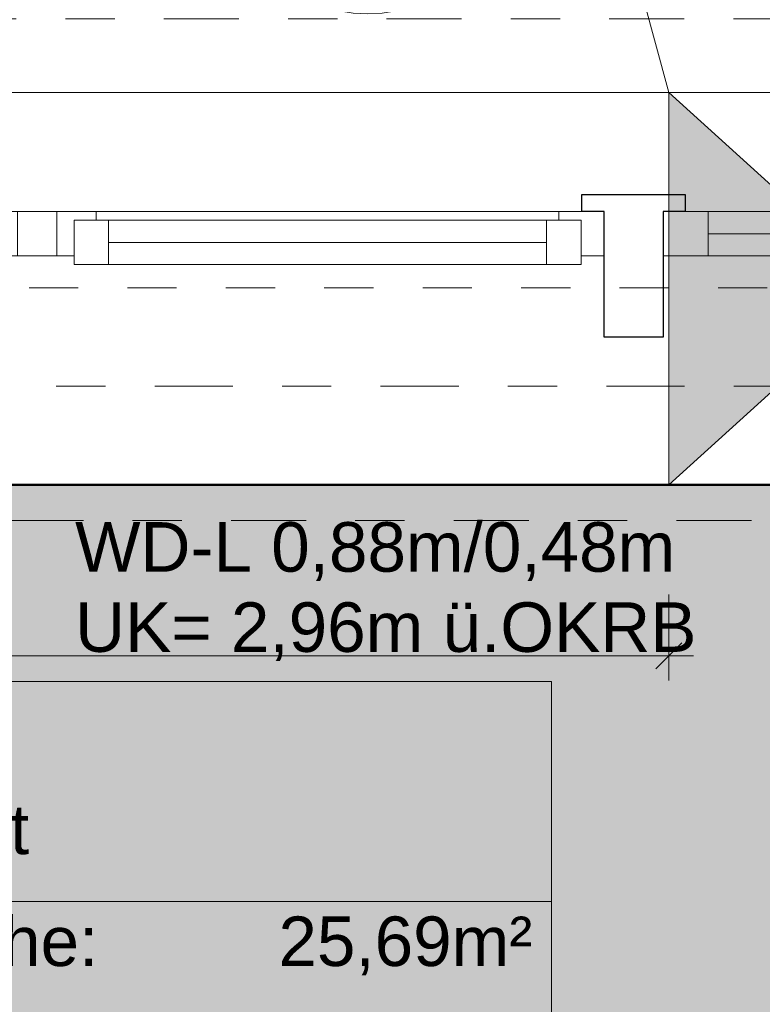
# Model space of a CAD drawing. Header units: metres. Extents: x -180 to 4, y -49 to 6.
# Tile 246 of 256: x -158.84 to -157.33, y -1.7 to 0.3. Entities that reach past the tile are written whole.
import ezdxf

# ---------------------------------------------------------------- set-up
doc = ezdxf.new("R2010")
doc.units = ezdxf.units.M
doc.header["$LTSCALE"] = 0.05
doc.header["$PDMODE"] = 1
doc.header["$PDSIZE"] = -2
for name, pattern in [('ISO-10 Strichpunktlinie', [4.699, 3.048, -0.762, 0.127, -0.762]), ('Linienart-20', [2.116531, 1.058062, -1.058469]), ('Linienart-34', [4.233, 2.116, -2.117]), ('Linienart-53', [5.291531, 3.175, -1.058062, 0.352704, -0.705764])]:
    doc.linetypes.add(name, pattern=pattern)
doc.layers.get('0').update_dxf_attribs({"lineweight": 25})
for name, color, linetype, lineweight, true_color in [('30 -33 Aussenwände- 7 Fassade_ Elemente', 7, 'Continuous', 9, 0x00aacc), ('30 -34 Innenwände- 11 Durchbruch', 4, 'Continuous', 9, 0x00ffff), ('30 -35 Decken- 1 Konstruktion-Träger- Stahlbeton', 7, 'Continuous', 13, 0x33aa00), ('70 -72 Beschriftung- 7 Detailverweise', 7, 'Continuous', 9, 0x00dd00), ('70 -72 Beschriftung- 7 Detailverweise Linie', 7, 'Continuous', 9, 0x00dd00), ('70 -73 Bauteildarst.- 3 verdeckt 0.35', 4, 'Linienart-34', 35, 0x00ffff), ('70 -75 Raumstempel- 1 Raumstempel', 1, 'Continuous', 50, 0xff0000), ('70 -76 Bemaßung- 2 Allgemein', 7, 'Continuous', 5, 0x6666cc), ('CW-Unsichtbar', 7, 'Continuous', 9, 0x599559)]:
    doc.layers.add(name, color=color, linetype=linetype, lineweight=lineweight, true_color=true_color)
doc.layers.add('70 -71 Achsen- 1 Gebäudeachsen', color=7, linetype='Linienart-53', lineweight=18)
doc.layers.add('Keine', color=7, linetype='Continuous', lineweight=9)
doc.styles.add('Arial', font='arial.ttf')
doc.styles.add('Arial (bold)', font='arialbd.ttf')
doc.dimstyles.new('k+k 1_50', dxfattribs={"dimtxt": 0.100689, "dimasz": 0.05302, "dimexe": 0.05, "dimexo": 0.15, "dimgap": 0.01, "dimtad": 1, "dimdec": 3, "dimtxsty": 'Arial', "dimblk": 'VW_SLASH', "dimblk1": 'VW_SLASH', "dimblk2": 'VW_SLASH', "dimcen": 0, "dimdle": 0.05, "dimadec": 3, "dimazin": 0, "dimtfac": 0.75, "dimtdec": 3, "dimtix": 1, "dimtmove": 0, "dimatfit": 0, "dimldrblk": 'VW_SLASH-1', "dimfxl": 0.125, "dimfxlon": 1, "dimfrac": 2, "dimtolj": 1, "dimarcsym": 0})
doc.dimstyles.new('k+k_klein', dxfattribs={"dimtxt": 0.100689, "dimasz": 0.05302, "dimexe": 0.05, "dimexo": 0.15, "dimgap": 0.005, "dimtad": 1, "dimdec": 3, "dimtxsty": 'Arial', "dimblk": 'VW_SLASH-2', "dimblk1": 'VW_SLASH-2', "dimblk2": 'VW_SLASH-2', "dimcen": 0, "dimdle": 0.025, "dimadec": 3, "dimazin": 0, "dimtfac": 0.75, "dimtdec": 3, "dimtix": 1, "dimtmove": 0, "dimatfit": 0, "dimldrblk": 'VW_FILLEDARROW', "dimfxl": 0.1, "dimfxlon": 1, "dimfrac": 2, "dimtolj": 1, "dimarcsym": 0})

# ---------------------------------------------------------------- blocks, each defined once
blk = doc.blocks.new('Gruppe-3455')
at = {"color": 255, "linetype": 'Continuous', "lineweight": 9, "transparency": 33554687}
blk.add_wipeout([(-0.55, 0.035), (-0.55, -0.225), (0.55, -0.225), (0.55, 0.035)], dxfattribs=at).dxf.layer = '30 -33 Aussenwände- 7 Fassade_ Elemente'
at = {"layer": '30 -33 Aussenwände- 7 Fassade_ Elemente', "color": 7, "linetype": 'Continuous', "lineweight": 9, "transparency": 33554687, "flags": 128}
blk.add_lwpolyline([(-0.55, 0.035), (-0.55, -0.225), (0.55, -0.225), (0.55, 0.035)], dxfattribs=at)
blk = doc.blocks.new('Gruppe-3456')
at = {"color": 255, "linetype": 'Continuous', "lineweight": 9, "transparency": 33554687}
blk.add_wipeout([(-0.55, 0.125), (-0.55, 0.225), (0.55, 0.225), (0.55, 0.125)], dxfattribs=at).dxf.layer = '30 -33 Aussenwände- 7 Fassade_ Elemente'
at = {"layer": '30 -33 Aussenwände- 7 Fassade_ Elemente', "color": 7, "linetype": 'Continuous', "lineweight": 9, "transparency": 33554687, "flags": 128}
blk.add_lwpolyline([(-0.55, 0.125), (-0.55, 0.225), (0.55, 0.225), (0.55, 0.125)], dxfattribs=at)
blk = doc.blocks.new('Gruppe-3457')
at = {"color": 255, "linetype": 'Continuous', "lineweight": 5, "transparency": 33554687}
blk.add_wipeout([(-0.47, 0.1075), (-0.47, 0.125), (0.47, 0.125), (0.47, 0.1075)], dxfattribs=at).dxf.layer = '30 -33 Aussenwände- 7 Fassade_ Elemente'
blk = doc.blocks.new('Gruppe-3458')
at = {"layer": '30 -33 Aussenwände- 7 Fassade_ Elemente', "color": 7, "linetype": 'Continuous', "lineweight": 9, "transparency": 33554687}
blk.add_line((-0.47, 0.125), (0.47, 0.125), dxfattribs=at)
at = {"color": 255, "linetype": 'Continuous', "lineweight": 9, "transparency": 33554687}
blk.add_wipeout([(-0.47, 0.125), (0.47, 0.125), (0.47, 0.035), (-0.47, 0.035)], dxfattribs=at).dxf.layer = '30 -33 Aussenwände- 7 Fassade_ Elemente'
at = {"layer": '30 -33 Aussenwände- 7 Fassade_ Elemente', "color": 7, "linetype": 'Continuous', "lineweight": 9, "transparency": 33554687}
blk.add_line((0.47, 0.08), (-0.47, 0.08), dxfattribs=at)
at = {"layer": '30 -33 Aussenwände- 7 Fassade_ Elemente', "color": 7, "linetype": 'Continuous', "lineweight": 9, "transparency": 33554687, "flags": 128}
blk.add_lwpolyline([(-0.47, 0.125), (0.47, 0.125), (0.47, 0.035), (-0.47, 0.035)], close=True, dxfattribs=at)
blk = doc.blocks.new('Gruppe-3459')
at = {"color": 255, "linetype": 'Continuous', "lineweight": 9, "transparency": 33554687}
for points in [[(-0.55, 0.125), (-0.47, 0.125), (-0.47, 0.035), (-0.55, 0.035)], [(0.55, 0.125), (0.47, 0.125), (0.47, 0.035), (0.55, 0.035)]]:
    blk.add_wipeout(points, dxfattribs=at).dxf.layer = '30 -33 Aussenwände- 7 Fassade_ Elemente'
at = {"layer": '30 -33 Aussenwände- 7 Fassade_ Elemente', "color": 7, "linetype": 'Continuous', "lineweight": 9, "transparency": 33554687}
for p, q in [((-0.55, 0.035), (-0.55, 0.125)), ((-0.47, 0.035), (-0.47, 0.125)), ((0.47, 0.035), (0.47, 0.125)), ((0.55, 0.035), (0.55, 0.125))]:
    blk.add_line(p, q, dxfattribs=at)
at = {"layer": '30 -33 Aussenwände- 7 Fassade_ Elemente', "color": 7, "linetype": 'Continuous', "lineweight": 9, "transparency": 33554687, "flags": 128}
for points in [[(-0.55, 0.125), (-0.47, 0.125), (-0.47, 0.035), (-0.55, 0.035)], [(0.55, 0.125), (0.47, 0.125), (0.47, 0.035), (0.55, 0.035)]]:
    blk.add_lwpolyline(points, close=True, dxfattribs=at)
blk = doc.blocks.new('Gruppe-3460')
at = {"layer": '30 -33 Aussenwände- 7 Fassade_ Elemente', "color": 7, "transparency": 33554687}
for name in ['Gruppe-3456', 'Gruppe-3455']:
    blk.add_blockref(name, (0, 0), dxfattribs=at)
blk.add_blockref('Gruppe-3457', (0, 0), dxfattribs=at)
blk.add_blockref('Gruppe-3458', (0, 0), dxfattribs=at)
blk.add_blockref('Gruppe-3459', (0, 0), dxfattribs=at)
blk = doc.blocks.new('Fenster (2D)-137')
at = {"layer": 'CW-Unsichtbar', "linetype": 'Continuous', "lineweight": 5, "transparency": 33554687}
for p in [(-0.55, 0), (0.55, 0)]:
    blk.add_point(p, dxfattribs=at)
at = {"layer": '30 -33 Aussenwände- 7 Fassade_ Elemente', "color": 0, "flags": 1}
for tag in ['IFC_UUID', 'instanceID']:
    blk.add_attdef(tag, (-157.521, -0.442), '', height=0.00018, dxfattribs=at)
at = {"layer": '30 -33 Aussenwände- 7 Fassade_ Elemente', "color": 7, "transparency": 33554687}
blk.add_blockref('Gruppe-3460', (0, 0), dxfattribs=at)
blk = doc.blocks.new('Gruppe-3509')
at = {"color": 255, "linetype": 'Continuous', "lineweight": 9, "transparency": 33554687}
blk.add_wipeout([(-0.55, 0.035), (-0.55, -0.225), (0.55, -0.225), (0.55, 0.035)], dxfattribs=at).dxf.layer = '30 -33 Aussenwände- 7 Fassade_ Elemente'
at = {"layer": '30 -33 Aussenwände- 7 Fassade_ Elemente', "color": 7, "linetype": 'Continuous', "lineweight": 9, "transparency": 33554687, "flags": 128}
blk.add_lwpolyline([(-0.55, 0.035), (-0.55, -0.225), (0.55, -0.225), (0.55, 0.035)], dxfattribs=at)
blk = doc.blocks.new('Gruppe-3510')
at = {"color": 255, "linetype": 'Continuous', "lineweight": 9, "transparency": 33554687}
blk.add_wipeout([(-0.55, 0.125), (-0.55, 0.225), (0.55, 0.225), (0.55, 0.125)], dxfattribs=at).dxf.layer = '30 -33 Aussenwände- 7 Fassade_ Elemente'
at = {"layer": '30 -33 Aussenwände- 7 Fassade_ Elemente', "color": 7, "linetype": 'Continuous', "lineweight": 9, "transparency": 33554687, "flags": 128}
blk.add_lwpolyline([(-0.55, 0.125), (-0.55, 0.225), (0.55, 0.225), (0.55, 0.125)], dxfattribs=at)
blk = doc.blocks.new('Gruppe-3511')
at = {"color": 255, "linetype": 'Continuous', "lineweight": 5, "transparency": 33554687}
blk.add_wipeout([(-0.47, 0.1075), (-0.47, 0.125), (0.47, 0.125), (0.47, 0.1075)], dxfattribs=at).dxf.layer = '30 -33 Aussenwände- 7 Fassade_ Elemente'
blk = doc.blocks.new('Gruppe-3512')
at = {"layer": '30 -33 Aussenwände- 7 Fassade_ Elemente', "color": 7, "linetype": 'Continuous', "lineweight": 9, "transparency": 33554687}
blk.add_line((-0.47, 0.125), (0.47, 0.125), dxfattribs=at)
at = {"color": 255, "linetype": 'Continuous', "lineweight": 9, "transparency": 33554687}
blk.add_wipeout([(-0.445, 0.1075), (0.445, 0.1075), (0.445, 0.0175), (-0.445, 0.0175)], dxfattribs=at).dxf.layer = '30 -33 Aussenwände- 7 Fassade_ Elemente'
at = {"layer": '30 -33 Aussenwände- 7 Fassade_ Elemente', "color": 7, "linetype": 'Continuous', "lineweight": 9, "transparency": 33554687}
blk.add_line((-0.445, 0.0625), (0.445, 0.0625), dxfattribs=at)
at = {"layer": '30 -33 Aussenwände- 7 Fassade_ Elemente', "color": 7, "linetype": 'Continuous', "lineweight": 9, "transparency": 33554687, "flags": 128}
blk.add_lwpolyline([(-0.445, 0.1075), (0.445, 0.1075), (0.445, 0.0175), (-0.445, 0.0175)], close=True, dxfattribs=at)
blk = doc.blocks.new('Gruppe-3513')
at = {"color": 255, "linetype": 'Continuous', "lineweight": 9, "transparency": 33554687}
for points in [[(-0.55, 0.125), (-0.47, 0.125), (-0.47, 0.035), (-0.55, 0.035)], [(0.55, 0.125), (0.47, 0.125), (0.47, 0.035), (0.55, 0.035)]]:
    blk.add_wipeout(points, dxfattribs=at).dxf.layer = '30 -33 Aussenwände- 7 Fassade_ Elemente'
at = {"layer": '30 -33 Aussenwände- 7 Fassade_ Elemente', "color": 7, "linetype": 'Continuous', "lineweight": 9, "transparency": 33554687, "flags": 128}
for points in [[(-0.55, 0.125), (-0.47, 0.125), (-0.47, 0.035), (-0.55, 0.035)], [(0.55, 0.125), (0.47, 0.125), (0.47, 0.035), (0.55, 0.035)]]:
    blk.add_lwpolyline(points, close=True, dxfattribs=at)
at = {"color": 255, "linetype": 'Continuous', "lineweight": 9, "transparency": 33554687}
for points in [[(-0.515, 0.1075), (-0.445, 0.1075), (-0.445, 0.0175), (-0.515, 0.0175)], [(0.445, 0.1075), (0.515, 0.1075), (0.515, 0.0175), (0.445, 0.0175)]]:
    blk.add_wipeout(points, dxfattribs=at).dxf.layer = '30 -33 Aussenwände- 7 Fassade_ Elemente'
at = {"layer": '30 -33 Aussenwände- 7 Fassade_ Elemente', "color": 7, "linetype": 'Continuous', "lineweight": 9, "transparency": 33554687}
for p, q in [((-0.515, 0.0175), (-0.515, 0.1075)), ((-0.445, 0.1075), (-0.445, 0.0175)), ((-0.445, 0.0175), (-0.445, 0.1075)), ((0.445, 0.1075), (0.445, 0.0175)), ((0.445, 0.0175), (0.445, 0.1075)), ((0.515, 0.0175), (0.515, 0.1075))]:
    blk.add_line(p, q, dxfattribs=at)
at = {"layer": '30 -33 Aussenwände- 7 Fassade_ Elemente', "color": 7, "linetype": 'Continuous', "lineweight": 9, "transparency": 33554687, "flags": 128}
for points in [[(-0.515, 0.1075), (-0.445, 0.1075), (-0.445, 0.0175), (-0.515, 0.0175)], [(0.445, 0.1075), (0.515, 0.1075), (0.515, 0.0175), (0.445, 0.0175)]]:
    blk.add_lwpolyline(points, close=True, dxfattribs=at)
blk = doc.blocks.new('Gruppe-3514')
at = {"layer": '30 -33 Aussenwände- 7 Fassade_ Elemente', "color": 7, "transparency": 33554687}
for name in ['Gruppe-3510', 'Gruppe-3509']:
    blk.add_blockref(name, (0, 0), dxfattribs=at)
blk.add_blockref('Gruppe-3511', (0, 0), dxfattribs=at)
blk.add_blockref('Gruppe-3512', (0, 0), dxfattribs=at)
blk.add_blockref('Gruppe-3513', (0, 0), dxfattribs=at)
blk = doc.blocks.new('Fenster (2D)-140')
at = {"layer": 'CW-Unsichtbar', "linetype": 'Continuous', "lineweight": 5, "transparency": 33554687}
for p in [(-0.55, 0), (0.55, 0)]:
    blk.add_point(p, dxfattribs=at)
at = {"layer": '30 -33 Aussenwände- 7 Fassade_ Elemente', "color": 0, "flags": 1}
for tag in ['IFC_UUID', 'instanceID']:
    blk.add_attdef(tag, (-158.7643, -0.442), '', height=0.00018, dxfattribs=at)
at = {"layer": '30 -33 Aussenwände- 7 Fassade_ Elemente', "color": 7, "transparency": 33554687}
blk.add_blockref('Gruppe-3514', (0, 0), dxfattribs=at)
blk = doc.blocks.new('Gruppe-3527')
at = {"color": 255, "linetype": 'Continuous', "lineweight": 9, "transparency": 33554687}
blk.add_wipeout([(-0.55, 0.035), (-0.55, -0.225), (0.55, -0.225), (0.55, 0.035)], dxfattribs=at).dxf.layer = '30 -33 Aussenwände- 7 Fassade_ Elemente'
at = {"layer": '30 -33 Aussenwände- 7 Fassade_ Elemente', "color": 7, "linetype": 'Continuous', "lineweight": 9, "transparency": 33554687, "flags": 128}
blk.add_lwpolyline([(-0.55, 0.035), (-0.55, -0.225), (0.55, -0.225), (0.55, 0.035)], dxfattribs=at)
blk = doc.blocks.new('Gruppe-3528')
at = {"color": 255, "linetype": 'Continuous', "lineweight": 9, "transparency": 33554687}
blk.add_wipeout([(-0.55, 0.125), (-0.55, 0.225), (0.55, 0.225), (0.55, 0.125)], dxfattribs=at).dxf.layer = '30 -33 Aussenwände- 7 Fassade_ Elemente'
at = {"layer": '30 -33 Aussenwände- 7 Fassade_ Elemente', "color": 7, "linetype": 'Continuous', "lineweight": 9, "transparency": 33554687, "flags": 128}
blk.add_lwpolyline([(-0.55, 0.125), (-0.55, 0.225), (0.55, 0.225), (0.55, 0.125)], dxfattribs=at)
blk = doc.blocks.new('Gruppe-3529')
at = {"color": 255, "linetype": 'Continuous', "lineweight": 5, "transparency": 33554687}
blk.add_wipeout([(-0.47, 0.1075), (-0.47, 0.125), (0.47, 0.125), (0.47, 0.1075)], dxfattribs=at).dxf.layer = '30 -33 Aussenwände- 7 Fassade_ Elemente'
blk = doc.blocks.new('Gruppe-3530')
at = {"layer": '30 -33 Aussenwände- 7 Fassade_ Elemente', "color": 7, "linetype": 'Continuous', "lineweight": 9, "transparency": 33554687}
blk.add_line((-0.47, 0.125), (0.47, 0.125), dxfattribs=at)
at = {"color": 255, "linetype": 'Continuous', "lineweight": 9, "transparency": 33554687}
blk.add_wipeout([(-0.47, 0.125), (0.47, 0.125), (0.47, 0.035), (-0.47, 0.035)], dxfattribs=at).dxf.layer = '30 -33 Aussenwände- 7 Fassade_ Elemente'
at = {"layer": '30 -33 Aussenwände- 7 Fassade_ Elemente', "color": 7, "linetype": 'Continuous', "lineweight": 9, "transparency": 33554687}
blk.add_line((0.47, 0.08), (-0.47, 0.08), dxfattribs=at)
at = {"layer": '30 -33 Aussenwände- 7 Fassade_ Elemente', "color": 7, "linetype": 'Continuous', "lineweight": 9, "transparency": 33554687, "flags": 128}
blk.add_lwpolyline([(-0.47, 0.125), (0.47, 0.125), (0.47, 0.035), (-0.47, 0.035)], close=True, dxfattribs=at)
blk = doc.blocks.new('Gruppe-3531')
at = {"color": 255, "linetype": 'Continuous', "lineweight": 9, "transparency": 33554687}
for points in [[(-0.55, 0.125), (-0.47, 0.125), (-0.47, 0.035), (-0.55, 0.035)], [(0.55, 0.125), (0.47, 0.125), (0.47, 0.035), (0.55, 0.035)]]:
    blk.add_wipeout(points, dxfattribs=at).dxf.layer = '30 -33 Aussenwände- 7 Fassade_ Elemente'
at = {"layer": '30 -33 Aussenwände- 7 Fassade_ Elemente', "color": 7, "linetype": 'Continuous', "lineweight": 9, "transparency": 33554687}
for p, q in [((-0.55, 0.035), (-0.55, 0.125)), ((-0.47, 0.035), (-0.47, 0.125)), ((0.47, 0.035), (0.47, 0.125)), ((0.55, 0.035), (0.55, 0.125))]:
    blk.add_line(p, q, dxfattribs=at)
at = {"layer": '30 -33 Aussenwände- 7 Fassade_ Elemente', "color": 7, "linetype": 'Continuous', "lineweight": 9, "transparency": 33554687, "flags": 128}
for points in [[(-0.55, 0.125), (-0.47, 0.125), (-0.47, 0.035), (-0.55, 0.035)], [(0.55, 0.125), (0.47, 0.125), (0.47, 0.035), (0.55, 0.035)]]:
    blk.add_lwpolyline(points, close=True, dxfattribs=at)
blk = doc.blocks.new('Gruppe-3532')
at = {"layer": '30 -33 Aussenwände- 7 Fassade_ Elemente', "color": 7, "transparency": 33554687}
for name in ['Gruppe-3528', 'Gruppe-3527']:
    blk.add_blockref(name, (0, 0), dxfattribs=at)
blk.add_blockref('Gruppe-3529', (0, 0), dxfattribs=at)
blk.add_blockref('Gruppe-3530', (0, 0), dxfattribs=at)
blk.add_blockref('Gruppe-3531', (0, 0), dxfattribs=at)
blk = doc.blocks.new('Fenster (2D)-141')
at = {"layer": 'CW-Unsichtbar', "linetype": 'Continuous', "lineweight": 5, "transparency": 33554687}
for p in [(-0.55, 0), (0.55, 0)]:
    blk.add_point(p, dxfattribs=at)
at = {"layer": '30 -33 Aussenwände- 7 Fassade_ Elemente', "color": 0, "flags": 1}
for tag in ['IFC_UUID', 'instanceID']:
    blk.add_attdef(tag, (-159.8643, -0.442), '', height=0.00018, dxfattribs=at)
at = {"layer": '30 -33 Aussenwände- 7 Fassade_ Elemente', "color": 7, "transparency": 33554687}
blk.add_blockref('Gruppe-3532', (0, 0), dxfattribs=at)
blk = doc.blocks.new('Gruppe-3533')
at = {"color": 255}
blk.add_wipeout([(-156.421, -0.092), (-157.5327, -0.092), (-157.5327, -0.182), (-156.421, -0.182)], dxfattribs=at).dxf.layer = '30 -33 Aussenwände- 7 Fassade_ Elemente'
at = {"layer": '30 -33 Aussenwände- 7 Fassade_ Elemente', "flags": 128}
blk.add_lwpolyline([(-156.421, -0.092), (-157.5327, -0.092), (-157.5327, -0.182), (-156.421, -0.182)], close=True, dxfattribs=at)
at = {"color": 255, "lineweight": 18}
blk.add_wipeout([(-157.441, -0.092), (-157.5327, -0.092), (-157.5327, -0.182), (-157.441, -0.182)], dxfattribs=at).dxf.layer = '30 -33 Aussenwände- 7 Fassade_ Elemente'
at = {"layer": '30 -33 Aussenwände- 7 Fassade_ Elemente', "lineweight": 18}
blk.add_line((-156.501, -0.137), (-157.441, -0.137), dxfattribs=at)
at = {"layer": '30 -33 Aussenwände- 7 Fassade_ Elemente', "lineweight": 18, "flags": 128}
blk.add_lwpolyline([(-157.441, -0.092), (-157.5327, -0.092), (-157.5327, -0.182), (-157.441, -0.182)], close=True, dxfattribs=at)
blk = doc.blocks.new('Gruppe-3535')
at = {"color": 255}
blk.add_wipeout([(-158.7643, -0.092), (-159.876, -0.092), (-159.876, -0.182), (-158.7643, -0.182)], dxfattribs=at).dxf.layer = '30 -33 Aussenwände- 7 Fassade_ Elemente'
at = {"layer": '30 -33 Aussenwände- 7 Fassade_ Elemente', "flags": 128}
blk.add_lwpolyline([(-158.7643, -0.092), (-159.876, -0.092), (-159.876, -0.182), (-158.7643, -0.182)], close=True, dxfattribs=at)
at = {"color": 255, "lineweight": 18}
blk.add_wipeout([(-158.8443, -0.092), (-158.7643, -0.092), (-158.7643, -0.182), (-158.8443, -0.182)], dxfattribs=at).dxf.layer = '30 -33 Aussenwände- 7 Fassade_ Elemente'
at = {"layer": '30 -33 Aussenwände- 7 Fassade_ Elemente', "lineweight": 18, "flags": 128}
blk.add_lwpolyline([(-158.8443, -0.092), (-158.7643, -0.092), (-158.7643, -0.182), (-158.8443, -0.182)], close=True, dxfattribs=at)
at = {"color": 255}
blk.add_wipeout([(-157.6527, -0.092), (-158.7643, -0.092), (-158.7643, -0.182), (-157.6527, -0.182)], dxfattribs=at).dxf.layer = '30 -33 Aussenwände- 7 Fassade_ Elemente'
at = {"layer": '30 -33 Aussenwände- 7 Fassade_ Elemente', "flags": 128}
blk.add_lwpolyline([(-157.6527, -0.092), (-158.7643, -0.092), (-158.7643, -0.182), (-157.6527, -0.182)], close=True, dxfattribs=at)
at = {"color": 255, "lineweight": 18}
for points in [[(-158.7643, -0.092), (-158.6843, -0.092), (-158.6843, -0.182), (-158.7643, -0.182)], [(-157.6527, -0.092), (-157.7443, -0.092), (-157.7443, -0.182), (-157.6527, -0.182)]]:
    blk.add_wipeout(points, dxfattribs=at).dxf.layer = '30 -33 Aussenwände- 7 Fassade_ Elemente'
at = {"layer": '30 -33 Aussenwände- 7 Fassade_ Elemente', "lineweight": 18, "flags": 128}
for points in [[(-158.7643, -0.092), (-158.6843, -0.092), (-158.6843, -0.182), (-158.7643, -0.182)], [(-157.6527, -0.092), (-157.7443, -0.092), (-157.7443, -0.182), (-157.6527, -0.182)]]:
    blk.add_lwpolyline(points, close=True, dxfattribs=at)
at = {"color": 255}
blk.add_wipeout([(-157.6993, -0.1095), (-158.7293, -0.1095), (-158.7293, -0.1995), (-157.6993, -0.1995)], dxfattribs=at).dxf.layer = '30 -33 Aussenwände- 7 Fassade_ Elemente'
at = {"layer": '30 -33 Aussenwände- 7 Fassade_ Elemente', "flags": 128}
blk.add_lwpolyline([(-157.6993, -0.1095), (-158.7293, -0.1095), (-158.7293, -0.1995), (-157.6993, -0.1995)], close=True, dxfattribs=at)
at = {"color": 255, "lineweight": 18}
for points in [[(-158.7293, -0.1095), (-158.6593, -0.1095), (-158.6593, -0.1995), (-158.7293, -0.1995)], [(-157.7693, -0.1095), (-157.6993, -0.1095), (-157.6993, -0.1995), (-157.7693, -0.1995)]]:
    blk.add_wipeout(points, dxfattribs=at).dxf.layer = '30 -33 Aussenwände- 7 Fassade_ Elemente'
at = {"layer": '30 -33 Aussenwände- 7 Fassade_ Elemente', "lineweight": 18}
blk.add_line((-158.6593, -0.1545), (-157.7693, -0.1545), dxfattribs=at)
at = {"layer": '30 -33 Aussenwände- 7 Fassade_ Elemente', "lineweight": 18, "flags": 128}
for points in [[(-158.7293, -0.1095), (-158.6593, -0.1095), (-158.6593, -0.1995), (-158.7293, -0.1995)], [(-157.7693, -0.1095), (-157.6993, -0.1095), (-157.6993, -0.1995), (-157.7693, -0.1995)]]:
    blk.add_lwpolyline(points, close=True, dxfattribs=at)
blk = doc.blocks.new('Gruppe-3548')
at = {"layer": '30 -33 Aussenwände- 7 Fassade_ Elemente'}
for name, p in [('Fenster (2D)-140', (-158.2143, -0.217)), ('Fenster (2D)-137', (-156.971, -0.217))]:
    blk.add_blockref(name, p, dxfattribs=at)
blk.add_blockref('Fenster (2D)-141', (-159.3143, -0.217), dxfattribs=at)
at = {"color": 255}
blk.add_wipeout([(-152.621, 0.15), (-160.221, 0.15), (-160.221, -0.647), (-152.621, -0.647)], dxfattribs=at).dxf.layer = '30 -33 Aussenwände- 7 Fassade_ Elemente'
blk.add_wipeout([(-152.846, -0.092), (-152.846, -0.647), (-159.996, -0.647), (-159.996, -0.092), (-160.151, -0.092), (-160.151, 0.15), (-152.691, 0.15), (-152.691, -0.092)], dxfattribs=at).dxf.layer = '30 -33 Aussenwände- 7 Fassade_ Elemente'
at = {"layer": '30 -33 Aussenwände- 7 Fassade_ Elemente', "flags": 128}
blk.add_lwpolyline([(-152.846, -0.092), (-152.846, -0.647), (-159.996, -0.647), (-159.996, -0.092), (-160.151, -0.092), (-160.151, 0.15), (-152.691, 0.15), (-152.691, -0.092)], close=True, dxfattribs=at)
at = {"layer": '30 -33 Aussenwände- 7 Fassade_ Elemente', "color": 7}
for name in ['Gruppe-3535', 'Gruppe-3533']:
    blk.add_blockref(name, (0, 0), dxfattribs=at)
at = {"color": 255, "lineweight": 25}
blk.add_wipeout([(-157.4877, -0.057), (-157.4877, -0.092), (-157.5327, -0.092), (-157.5327, -0.347), (-157.6527, -0.347), (-157.6527, -0.092), (-157.6977, -0.092), (-157.6977, -0.057)], dxfattribs=at).dxf.layer = '30 -33 Aussenwände- 7 Fassade_ Elemente'
at = {"layer": '30 -33 Aussenwände- 7 Fassade_ Elemente', "lineweight": 25, "flags": 128}
blk.add_lwpolyline([(-157.4877, -0.057), (-157.4877, -0.092), (-157.5327, -0.092), (-157.5327, -0.347), (-157.6527, -0.347), (-157.6527, -0.092), (-157.6977, -0.092), (-157.6977, -0.057)], close=True, dxfattribs=at)
blk = doc.blocks.new('Gruppe-9742')
at = {"layer": '30 -35 Decken- 1 Konstruktion-Träger- Stahlbeton', "color": 7, "linetype": 'Linienart-20', "lineweight": 13, "transparency": 33554687}
for p, q in [((-83.121, -0.247), (-160.021, -0.247)), ((-83.121, -0.647), (-160.021, -0.647))]:
    blk.add_line(p, q, dxfattribs=at)
at = {"layer": '30 -35 Decken- 1 Konstruktion-Träger- Stahlbeton', "color": 0, "flags": 1}
for tag in ['IFC_UUID', 'instanceID']:
    blk.add_attdef(tag, (-160.021, -0.647), '', height=0.00018, dxfattribs=at)
blk = doc.blocks.new('_01-OG1_Tragwerk (2D)')
at = {"layer": '70 -73 Bauteildarst.- 3 verdeckt 0.35', "color": 7}
blk.add_blockref('Gruppe-3548', (0, 0), dxfattribs=at)
at = {"layer": '30 -35 Decken- 1 Konstruktion-Träger- Stahlbeton'}
blk.add_blockref('Gruppe-9742', (0, 0), dxfattribs=at)
blk = doc.blocks.new('Gruppe-13116')
at = {"layer": '70 -75 Raumstempel- 1 Raumstempel', "color": 7, "linetype": 'Continuous', "lineweight": 9, "transparency": 33554687}
for p, q in [((-159.896, -1.047), (-159.896, -2.5847)), ((-157.7593, -1.047), (-159.896, -1.047)), ((-157.7593, -2.5847), (-157.7593, -1.047)), ((-157.7593, -1.4938), (-159.896, -1.4938)), ((-159.896, -1.8159), (-158.6178, -1.8159)), ((-158.4482, -1.9863), (-158.6178, -1.8159)), ((-157.7593, -1.8159), (-158.6178, -1.8159)), ((-158.6178, -1.8159), (-158.6178, -2.5847)), ((-158.6178, -1.8159), (-157.7593, -1.8159)), ((-157.9289, -1.9863), (-157.7593, -1.8159)), ((-158.4482, -2.4143), (-158.4482, -1.9863)), ((-158.4482, -1.9863), (-157.9289, -1.9863)), ((-157.9289, -2.4143), (-157.9289, -1.9863)), ((-159.896, -2.2003), (-158.6178, -2.2003)), ((-157.9289, -2.2003), (-158.4482, -2.2003)), ((-158.4482, -2.4143), (-158.6178, -2.5847)), ((-158.4482, -2.4143), (-157.9289, -2.4143)), ((-157.9289, -2.4143), (-157.7593, -2.5847)), ((-157.7593, -2.5847), (-159.896, -2.5847))]:
    blk.add_line(p, q, dxfattribs=at)
for points in [[(-159.3967, -1.9656), (-159.4274, -1.9123), (-159.4582, -1.9656)], [(-159.3967, -2.4438), (-159.4274, -2.4971), (-159.4582, -2.4438)]]:
    blk.add_solid(points, dxfattribs=at)
at = {"layer": '70 -75 Raumstempel- 1 Raumstempel', "color": 7, "transparency": 33554687}
for s, insert, char_height, attachment_point, rotation, line_spacing_factor, style in [('B1.002', (-159.845, -1.1668), 0.13845, 4, 0, 0.971658, 'Arial (bold)'), ('Lehreraufenthalt', (-159.845, -1.2971), 0.100689, 1, 0, 0.970891, 'Arial'), ('Netto Raumfläche:', (-159.845, -1.5245), 0.100689, 1, 0, 0.96878, 'Arial'), ('25,69m²', (-157.7983, -1.5245), 0.10069, 3, 0, 0.96878, 'Arial'), ('DSP', (-158.1886, -1.9026), 0.07552, 5, 0, 0.973705, 'Arial'), ('SB-Lasur', (-158.5332, -2.2003), 0.07552, 5, 90, 0.973705, 'Arial'), ('{\\T0.9;DE00GK1}', (-158.1886, -2.0973), 0.075516, 5, 0, 0.973705, 'Arial'), ('Anstr.', (-157.8442, -2.2003), 0.07552, 5, 90, 0.973705, 'Arial'), ('{\\T0.9;BO02LIN1}', (-158.1886, -2.3053), 0.075516, 5, 0, 0.973705, 'Arial'), ('Anstr.', (-158.1886, -2.5008), 0.07552, 5, 0, 0.973705, 'Arial')]:
    blk.add_mtext(s, dxfattribs=dict(at, insert=insert, char_height=char_height, attachment_point=attachment_point, rotation=rotation, line_spacing_factor=line_spacing_factor, style=style))
at = {"layer": '70 -75 Raumstempel- 1 Raumstempel', "color": 7, "transparency": 33554687, "rotation": 0, "style": 'Arial'}
for s, insert, char_height, width, attachment_point, line_spacing_factor in [('LRH = 2,50m', (-159.845, -1.6894), 0.075516, 2.046762, 1, 0.968077), ('UK RD', (-159.851, -1.9404), 0.07552, 0.3787, 4, 0.973705), ('{\\T0.93;8,38}', (-158.7335, -1.9404), 0.075516, 0.640583, 6, 0.973705), ('m', (-158.6303, -1.9404), 0.0755, 0.105423, 6, 0.973705), ('UK FD', (-159.851, -2.0836), 0.07552, 0.3787, 4, 0.973705), ('7,30', (-158.7335, -2.0836), 0.07552, 0.640583, 6, 0.973705), ('m', (-158.6303, -2.0836), 0.0755, 0.105423, 6, 0.973705), ('OK FFB', (-159.851, -2.3253), 0.07552, 0.401981, 4, 0.973705), ('4,80', (-158.7335, -2.3253), 0.07552, 0.640583, 6, 0.973705), ('m', (-158.6303, -2.3253), 0.0755, 0.105423, 6, 0.973705), ('OK RB', (-159.851, -2.4673), 0.07552, 0.401981, 4, 0.973705), ('4,60', (-158.7335, -2.4673), 0.07552, 0.640583, 6, 0.973705), ('m', (-158.6303, -2.4673), 0.0755, 0.105423, 6, 0.973705)]:
    blk.add_mtext(s, dxfattribs=dict(at, insert=insert, char_height=char_height, width=width, attachment_point=attachment_point, line_spacing_factor=line_spacing_factor))
at = {"color": 255, "linetype": 'Continuous', "lineweight": 9, "transparency": 33554687}
for points in [[(-159.3924, -2.1021), (-159.4232, -2.0488), (-159.454, -2.1021)], [(-159.3967, -2.3002), (-159.4274, -2.3535), (-159.4582, -2.3002)]]:
    blk.add_wipeout(points, dxfattribs=at).dxf.layer = '70 -75 Raumstempel- 1 Raumstempel'
at = {"layer": '70 -75 Raumstempel- 1 Raumstempel', "color": 7, "linetype": 'Continuous', "lineweight": 9, "transparency": 33554687, "flags": 128}
for points in [[(-159.3924, -2.1021), (-159.4232, -2.0488), (-159.454, -2.1021)], [(-159.3967, -2.3002), (-159.4274, -2.3535), (-159.4582, -2.3002)]]:
    blk.add_lwpolyline(points, close=True, dxfattribs=at)
blk = doc.blocks.new('Gruppe-13117')
at = {"layer": '70 -75 Raumstempel- 1 Raumstempel', "color": 7, "transparency": 33554687}
blk.add_blockref('Gruppe-13116', (0, 0), dxfattribs=at)
blk = doc.blocks.new('Gruppe-14663')
at = {"layer": '30 -34 Innenwände- 11 Durchbruch', "flags": 128}
blk.add_lwpolyline([(-157.521, 0.15), (-156.641, 0.15), (-157.521, -0.647), (-156.641, -0.647)], close=True, dxfattribs=at)
blk = doc.blocks.new('Gruppe-14664')
at = {"layer": '30 -34 Innenwände- 11 Durchbruch', "linetype": 'Continuous', "lineweight": 0}
blk.add_hatch(color=4, dxfattribs=at).paths.add_polyline_path([(-157.521, -0.647), (-157.521, 0.15), (-156.641, -0.647), (-156.641, 0.15)])
at = {"layer": '30 -34 Innenwände- 11 Durchbruch', "flags": 128}
blk.add_lwpolyline([(-157.521, -0.647), (-157.521, 0.15), (-156.641, -0.647), (-156.641, 0.15)], close=True, dxfattribs=at)
blk = doc.blocks.new('Gruppe-14665')
at = {"layer": '30 -34 Innenwände- 11 Durchbruch', "insert": (-158.7273, -1.0055), "char_height": 0.100689, "attachment_point": 7, "line_spacing_factor": 0.970891, "style": 'Arial'}
blk.add_mtext('WD-L 0,88m/0,48m\\PUK= 2,96m ü.OKRB', dxfattribs=at)
blk = doc.blocks.new('Gruppe-14666')
at = {"layer": '30 -34 Innenwände- 11 Durchbruch'}
for name in ['Gruppe-14663', 'Gruppe-14664']:
    blk.add_blockref(name, (0, 0), dxfattribs=at)
at = {"layer": '30 -34 Innenwände- 11 Durchbruch', "color": 7, "transparency": 33554687}
blk.add_blockref('Gruppe-14665', (0, 0), dxfattribs=at)
blk = doc.blocks.new('Gruppe-14667')
at = {"layer": 'CW-Unsichtbar', "linetype": 'Continuous', "lineweight": 5, "transparency": 33554687}
blk.add_point((-157.521, -0.2485), dxfattribs=at)
at = {"layer": '30 -34 Innenwände- 11 Durchbruch', "color": 7, "transparency": 33554687}
blk.add_blockref('Gruppe-14666', (0, 0), dxfattribs=at)
at = {"layer": '30 -34 Innenwände- 11 Durchbruch', "color": 0, "flags": 1}
for tag in ['IFC_UUID', 'instanceID', 'prm0_name', 'prm0_type', 'prm0_value', 'prm1_name', 'prm1_type', 'prm1_value', 'prm2_name', 'prm2_type', 'prm2_value', 'prm3_name', 'prm3_type', 'prm3_value', 'prm4_name', 'prm4_type', 'prm4_value', 'prm5_name', 'prm5_type', 'prm5_value', 'prm6_name', 'prm6_type', 'prm6_value', 'prm7_name', 'prm7_type', 'prm7_value']:
    blk.add_attdef(tag, (-158.7273, -1.0101), '', height=0.00018, dxfattribs=at)
blk = doc.blocks.new('Gruppe-14916')
at = {"layer": '70 -72 Beschriftung- 7 Detailverweise'}
blk.add_line((-157.8327, 0.6101), (-158.4327, 0.6101), dxfattribs=at)
at = {"layer": '70 -72 Beschriftung- 7 Detailverweise', "flags": 128}
blk.add_lwpolyline([(-157.8327, 0.6101), (-157.8342, 0.5807), (-157.8385, 0.5515), (-157.8456, 0.523), (-157.8556, 0.4953), (-157.8681, 0.4686), (-157.8833, 0.4434), (-157.9008, 0.4197), (-157.9206, 0.3979), (-157.9424, 0.3782), (-157.9661, 0.3606), (-157.9913, 0.3455), (-158.0179, 0.3329), (-158.0456, 0.323), (-158.0742, 0.3158), (-158.1033, 0.3115), (-158.1327, 0.3101), (-158.1621, 0.3115), (-158.1913, 0.3158), (-158.2198, 0.323), (-158.2475, 0.3329), (-158.2741, 0.3455), (-158.2994, 0.3606), (-158.323, 0.3782), (-158.3449, 0.3979), (-158.3646, 0.4197), (-158.3822, 0.4434), (-158.3973, 0.4686), (-158.4099, 0.4953), (-158.4198, 0.523), (-158.427, 0.5515), (-158.4313, 0.5807), (-158.4327, 0.6101), (-158.4313, 0.6395), (-158.427, 0.6686), (-158.4198, 0.6971), (-158.4099, 0.7249), (-158.3973, 0.7515), (-158.3822, 0.7767), (-158.3646, 0.8004), (-158.3449, 0.8222), (-158.323, 0.842), (-158.2994, 0.8595), (-158.2741, 0.8746), (-158.2475, 0.8872), (-158.2198, 0.8971), (-158.1913, 0.9043), (-158.1621, 0.9086), (-158.1327, 0.9101), (-158.1033, 0.9086), (-158.0742, 0.9043), (-158.0456, 0.8971), (-158.0179, 0.8872), (-157.9913, 0.8746), (-157.9661, 0.8595), (-157.9424, 0.842), (-157.9206, 0.8222), (-157.9008, 0.8004), (-157.8833, 0.7767), (-157.8681, 0.7515), (-157.8556, 0.7249), (-157.8456, 0.6971), (-157.8385, 0.6686), (-157.8342, 0.6395)], close=True, dxfattribs=at)
at = {"layer": '70 -72 Beschriftung- 7 Detailverweise'}
blk.add_point((-158.1327, 0.6101), dxfattribs=at)
at = {"layer": '70 -72 Beschriftung- 7 Detailverweise', "line_spacing_factor": 0.96878, "style": 'Arial'}
for s, insert, char_height, attachment_point in [('D', (-158.1327, 0.6146), 0.1007, 8), ('FA_100', (-158.1327, 0.5834), 0.10069, 2)]:
    blk.add_mtext(s, dxfattribs=dict(at, insert=insert, char_height=char_height, attachment_point=attachment_point))
blk = doc.blocks.new('Gruppe-14917')
at = {"layer": '70 -72 Beschriftung- 7 Detailverweise', "transparency": 33554687}
for q in [(-158.1327, 0.6101), (-157.521, 0.15)]:
    blk.add_line((-157.646, 0.6101), q, dxfattribs=at)
at = {"layer": '70 -72 Beschriftung- 7 Detailverweise', "color": 7, "transparency": 33554687}
blk.add_blockref('Gruppe-14916', (0, 0), dxfattribs=at)
blk = doc.blocks.new('_OG1_2D (2D)')
at = {"layer": '70 -75 Raumstempel- 1 Raumstempel', "linetype": 'Continuous', "lineweight": 0, "true_color": 0xff0000}
blk.add_hatch(color=1, dxfattribs=at).paths.add_polyline_path([(-156.49599996, -0.64704198), (-160.09599996, -0.64704198), (-160.09599996, -7.78204198), (-156.49599996, -7.78204198)])
at = {"layer": '70 -72 Beschriftung- 7 Detailverweise Linie', "linetype": 'ISO-10 Strichpunktlinie', "flags": 128}
blk.add_lwpolyline([(-99.44599996, -0.72), (-160.15437786, -0.72), (-160.15437786, 0.3), (-99.44599996, 0.3)], close=True, dxfattribs=at)
at = {"layer": '70 -75 Raumstempel- 1 Raumstempel', "flags": 128}
blk.add_lwpolyline([(-156.49599996, -0.64704198), (-160.09599996, -0.64704198), (-160.09599996, -7.78204198), (-156.49599996, -7.78204198)], close=True, dxfattribs=at)
at = {"layer": '30 -34 Innenwände- 11 Durchbruch'}
blk.add_blockref('Gruppe-14667', (0, 0), dxfattribs=at)
at = {"layer": '70 -72 Beschriftung- 7 Detailverweise'}
blk.add_blockref('Gruppe-14917', (0, 0), dxfattribs=at)
at = {"layer": '70 -75 Raumstempel- 1 Raumstempel', "transparency": 33554687}
blk.add_blockref('Gruppe-13117', (0, 0), dxfattribs=at)
blk = doc.blocks.new('VW_SLASH-2')
at = {"color": 0, "linetype": 'ByBlock', "lineweight": -2, "transparency": 16777216}
blk.add_line((0.472, 0), (-1, 0), dxfattribs=at)
at = {"color": 0, "lineweight": 5, "transparency": 16777216, "flags": 128}
blk.add_lwpolyline([(0.5, 0.5), (-0.5, -0.5)], dxfattribs=at)
blk = doc.blocks.new('*D16434')
at = {"layer": '70 -76 Bemaßung- 2 Allgemein', "color": 0, "lineweight": -2}
for p, q in [((-159.936, 1.8), (-159.936, 1.95)), ((-157.5927, 1.8), (-157.5927, 1.95)), ((-157.6457, 1.9), (-159.883, 1.9))]:
    blk.add_line(p, q, dxfattribs=at)
at = {"layer": 'Defpoints', "color": 0}
for p in [(-159.936, 1.9), (-159.936, -0.347), (-157.5927, -0.347)]:
    blk.add_point(p, dxfattribs=at)
at = {"layer": '70 -76 Bemaßung- 2 Allgemein', "color": 0, "lineweight": -2, "xscale": 0.05302001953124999, "yscale": 0.05302001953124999, "zscale": 0.05302001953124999, "rotation": 180}
blk.add_blockref('VW_SLASH-2', (-159.936, 1.9), dxfattribs=at)
at = {"layer": '70 -76 Bemaßung- 2 Allgemein', "color": 0, "lineweight": -2, "xscale": 0.05302001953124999, "yscale": 0.05302001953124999, "zscale": 0.05302001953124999}
blk.add_blockref('VW_SLASH-2', (-157.5927, 1.9), dxfattribs=at)
at = {"layer": '70 -76 Bemaßung- 2 Allgemein', "color": 0, "insert": (-158.7643, 1.9881), "char_height": 0.100689, "attachment_point": 5, "style": 'Arial'}
blk.add_mtext('\\A1;2,34\\S3^ ;', dxfattribs=at)
blk = doc.blocks.new('VW_FILLEDARROW')
at = {"linetype": 'Continuous', "lineweight": 0, "transparency": 16777216}
blk.add_hatch(color=0, dxfattribs=at).paths.add_polyline_path([(-2.829, 0.758), (0, 0), (-2.829, -0.758)])
at = {"color": 0, "lineweight": 5, "transparency": 16777216, "flags": 128}
blk.add_lwpolyline([(-2.829, 0.758), (0, 0), (-2.829, -0.758)], close=True, dxfattribs=at)
blk = doc.blocks.new('*D16435')
at = {"layer": '70 -76 Bemaßung- 2 Allgemein', "color": 0, "lineweight": -2}
for p, q in [((-157.5927, 1.8), (-157.5927, 1.95)), ((-155.2493, 1.8), (-155.2493, 1.95)), ((-155.3024, 1.9), (-157.5396, 1.9))]:
    blk.add_line(p, q, dxfattribs=at)
at = {"layer": 'Defpoints', "color": 0}
for p in [(-157.5927, 1.9), (-157.5927, -0.347), (-155.2493, -0.347)]:
    blk.add_point(p, dxfattribs=at)
at = {"layer": '70 -76 Bemaßung- 2 Allgemein', "color": 0, "lineweight": -2, "xscale": 0.05302001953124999, "yscale": 0.05302001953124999, "zscale": 0.05302001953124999, "rotation": 180}
blk.add_blockref('VW_SLASH-2', (-157.5927, 1.9), dxfattribs=at)
at = {"layer": '70 -76 Bemaßung- 2 Allgemein', "color": 0, "lineweight": -2, "xscale": 0.05302001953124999, "yscale": 0.05302001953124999, "zscale": 0.05302001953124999}
blk.add_blockref('VW_SLASH-2', (-155.2493, 1.9), dxfattribs=at)
at = {"layer": '70 -76 Bemaßung- 2 Allgemein', "color": 0, "insert": (-156.421, 1.9881), "char_height": 0.100689, "attachment_point": 5, "style": 'Arial'}
blk.add_mtext('\\A1;2,34\\S3^ ;', dxfattribs=at)
blk = doc.blocks.new('VW_SLASH')
at = {"color": 0, "linetype": 'ByBlock', "lineweight": -2, "transparency": 16777216}
blk.add_line((0.943, 0), (-1, 0), dxfattribs=at)
at = {"color": 0, "lineweight": 20, "transparency": 16777216, "flags": 128}
blk.add_lwpolyline([(0.5, 0.5), (-0.5, -0.5)], dxfattribs=at)
blk = doc.blocks.new('*D20288')
at = {"layer": '70 -76 Bemaßung- 2 Allgemein', "color": 0, "lineweight": -2}
for p, q in [((-160.021, -0.87), (-160.021, -1.045)), ((-157.521, -0.87), (-157.521, -1.045)), ((-157.574, -0.995), (-159.968, -0.995))]:
    blk.add_line(p, q, dxfattribs=at)
at = {"layer": 'Defpoints', "color": 0}
for p in [(-160.021, -0.647), (-157.521, -0.647), (-160.021, -0.995)]:
    blk.add_point(p, dxfattribs=at)
at = {"layer": '70 -76 Bemaßung- 2 Allgemein', "color": 0, "lineweight": -2, "xscale": 0.05302001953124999, "yscale": 0.05302001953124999, "zscale": 0.05302001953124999, "rotation": 180}
blk.add_blockref('VW_SLASH', (-160.021, -0.995), dxfattribs=at)
at = {"layer": '70 -76 Bemaßung- 2 Allgemein', "color": 0, "lineweight": -2, "xscale": 0.05302001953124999, "yscale": 0.05302001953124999, "zscale": 0.05302001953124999}
blk.add_blockref('VW_SLASH', (-157.521, -0.995), dxfattribs=at)
at = {"layer": '70 -76 Bemaßung- 2 Allgemein', "color": 0, "insert": (-159.0664, -0.904), "char_height": 0.10069, "attachment_point": 5, "style": 'Arial'}
blk.add_mtext('\\A1;2,50', dxfattribs=at)
blk = doc.blocks.new('VW_SLASH-1')
at = {"color": 0, "linetype": 'ByBlock', "lineweight": -2, "transparency": 16777216}
blk.add_line((0.943, 0), (-1, 0), dxfattribs=at)
at = {"color": 0, "lineweight": 5, "transparency": 16777216, "flags": 128}
blk.add_lwpolyline([(0.5, 0.5), (-0.5, -0.5)], dxfattribs=at)
blk = doc.blocks.new('_Achsen (3D)')
at = {"layer": '70 -71 Achsen- 1 Gebäudeachsen', "transparency": 33554687}
blk.add_line((-179.668, -0.447), (3.826, -0.447), dxfattribs=at)
blk = doc.blocks.new('Gruppe-15262')
at = {"layer": '70 -76 Bemaßung- 2 Allgemein'}
for base, p1, p2, picture, middle in [((-159.936, 1.9), (-157.5927, -0.347), (-159.936, -0.347), '*D16434', (-158.7643, 1.9881)), ((-157.5927, 1.9), (-155.2493, -0.347), (-157.5927, -0.347), '*D16435', (-156.421, 1.9881))]:
    dim = blk.add_linear_dim(base=base, p1=p1, p2=p2, text='2,34\\S3^ ;', dimstyle='k+k_klein', override={"dimtxt": 0.100689, "dimgap": 0.01, "dimpost": '<>', "dimtxsty": 'Arial', "dimtmove": 2}, dxfattribs=at)
    dim.commit()
    dim.dimension.update_dxf_attribs({"geometry": picture, "text_midpoint": middle})
blk = doc.blocks.new('_OG1_2D Bemaßung_ Beschriftung (2D)')
at = {"layer": '70 -76 Bemaßung- 2 Allgemein'}
blk.add_blockref('Gruppe-15262', (0, 0), dxfattribs=at)
dim = blk.add_linear_dim(base=(-160.02099996, -0.995), p1=(-157.52099996, -0.64704198), p2=(-160.02099996, -0.64704198), text='2,50', dimstyle='k+k 1_50', override={"dimtxt": 0.100689, "dimgap": 0.01, "dimpost": '<>', "dimtxsty": 'Arial', "dimtmove": 2}, dxfattribs=at)
dim.commit()
dim.dimension.update_dxf_attribs({"geometry": '*D20288', "text_midpoint": (-159.06635585, -0.9040375), "dimtype": 160})

msp = doc.modelspace()

# ---------------------------------------------------------------- block references
at = {"layer": 'Keine', "color": 1}
msp.add_blockref('_01-OG1_Tragwerk (2D)', (0, 0), dxfattribs=at)

# ---------------------------------------------------------------- next in the draw order: block references
msp.add_blockref('_OG1_2D (2D)', (0, 0), dxfattribs=at)

# ---------------------------------------------------------------- next in the draw order: block references
msp.add_blockref('_OG1_2D Bemaßung_ Beschriftung (2D)', (0, 0), dxfattribs=at)

# ---------------------------------------------------------------- next in the draw order: block references
msp.add_blockref('_Achsen (3D)', (0, 0), dxfattribs=at)

doc.saveas('drawing.dxf')
